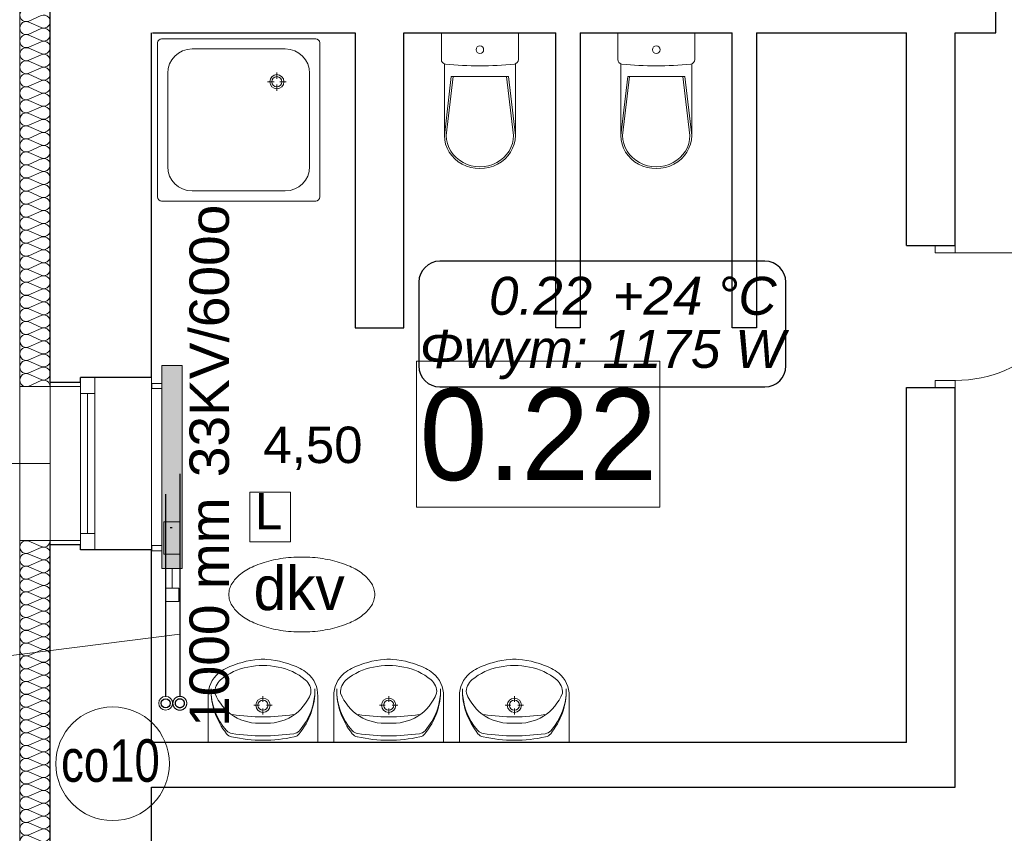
# Model space of a CAD drawing. Header units: millimetres. Extents: x -17429 to 155243, y -2908 to 188569.
# Tile 34 of 113: x -11061 to -6204, y 53118 to 57130. Entities that reach past the tile are written whole.
import ezdxf
from ezdxf.lldxf.tags import DXFTag

# ---------------------------------------------------------------- set-up
doc = ezdxf.new("R2010")
doc.units = ezdxf.units.MM
doc.header["$MEASUREMENT"] = 0
doc.linetypes.add('PHANTOM', pattern=[2.5, 1.25, -0.25, 0.25, -0.25, 0.25, -0.25])
for name, color, linetype, lineweight in [('#piony', 7, 'Continuous', 5), ('Arch opisy_Nr_Pióra__1', 252, 'Continuous', 25), ('Arch opisy_Nr_Pióra__21', 252, 'Continuous', 13), ('INWENT OPISY_Nr_Pióra__21', 252, 'Continuous', 13), ('INWENT wyposarzenie_Nr_Pióra__21', 252, 'Continuous', 13), ('INWENT wyposarzenie_Nr_Pióra__5', 252, 'Continuous', 13), ('INWENT. DRZWI_Nr_Pióra__21', 7, 'Continuous', 13), ('INWENT. OKNA_Nr_Pióra__5', 7, 'Continuous', 13), ('INWENT.ŚCIANY_Nr_Pióra__1', 252, 'Continuous', 25), ('INWENT.ŚCIANY_Nr_Pióra__21', 7, 'Continuous', 13)]:
    doc.layers.add(name, color=color, linetype=linetype, lineweight=lineweight)
for name, color, linetype in [('#podkład', 252, 'Continuous'), ('Arch ocieplenie', 252, 'Continuous'), ('INWENT wyposarzenie', 252, 'Continuous'), ('IS_Armatura_podłączeniowa_grz._dolnozas.', 255, 'SOLID'), ('IS_Armatura_Therm', 7, 'SOLID'), ('IS_Grafika', 7, 'SOLID'), ('IS_Grzejniki_Plan_rzut', 7, 'SOLID'), ('IS_Opisy_działek_Therm', 7, 'SOLID'), ('IS_Powrót', 5, 'DASH'), ('IS_Text_Armatury_Therm', 7, 'Continuous'), ('IS_Text_Konstrukcji', 7, 'Continuous'), ('IS_Text_Odbiornikow_Therm', 7, 'Continuous'), ('IS_Zasilanie', 1, 'SOLID')]:
    doc.layers.add(name, color=color, linetype=linetype)
doc.layers.add('arch izolacje_Nr_Pióra__3', color=7, linetype='Continuous', lineweight=13, true_color=0xff6600)
doc.layers.add('Arch ocieplenie_Nr_Pióra__22', color=7, linetype='Continuous', lineweight=9, true_color=0x7f7f7f)
doc.styles.add('GENERATED_STYLE_3', font='txt')
doc.styles.add('MtXpl_Arial', font='txt', dxfattribs={"height": 0.2})
doc.styles.get("Standard").update_dxf_attribs({"font": 'arial.ttf', "bigfont": 'BIGFONT.SHX'})
tags = doc.linetypes.add('DASH', pattern=[15, 10, -5]).pattern_tags.tags
tags[6:7] = [DXFTag(74, 4), DXFTag(75, 0), DXFTag(340, '0'), DXFTag(46, 0.0), DXFTag(50, 0.0), DXFTag(44, 0.0), DXFTag(45, 0.0)]
tags[4:5] = [DXFTag(74, 4), DXFTag(75, 0), DXFTag(340, '0'), DXFTag(46, 0.0), DXFTag(50, 0.0), DXFTag(44, 0.0), DXFTag(45, 0.0)]
tags = doc.linetypes.add('SOLID', pattern=[10, 10, 0]).pattern_tags.tags
tags[6:7] = [DXFTag(74, 4), DXFTag(75, 0), DXFTag(340, '0'), DXFTag(46, 0.0), DXFTag(50, 0.0), DXFTag(44, 0.0), DXFTag(45, 0.0)]
tags[4:5] = [DXFTag(74, 4), DXFTag(75, 0), DXFTag(340, '0'), DXFTag(46, 0.0), DXFTag(50, 0.0), DXFTag(44, 0.0), DXFTag(45, 0.0)]

# ---------------------------------------------------------------- blocks, each defined once
blk = doc.blocks.new('Izolacja cieplna 14_38', base_point=(-10910.9, 51465.9))
at = {"layer": 'Arch ocieplenie_Nr_Pióra__22', "linetype": 'Continuous'}
for p, q in [((-10955.6, 54531.9), (-11016.2, 54558.2)), ((-11016.2, 54500.3), (-10955.6, 54526.6)), ((-10955.6, 54468.8), (-11016.2, 54495)), ((-11016.2, 54437.2), (-10955.6, 54463.5)), ((-10955.6, 54405.6), (-11016.2, 54431.9)), ((-11016.2, 54374), (-10955.6, 54400.3)), ((-10955.6, 54342.4), (-11016.2, 54368.7)), ((-11016.2, 54310.9), (-10955.6, 54337.1)), ((-10955.6, 54279.3), (-11016.2, 54305.5)), ((-11016.2, 54247.7), (-10955.6, 54274)), ((-10955.6, 54216.1), (-11016.2, 54242.4)), ((-11016.2, 54184.5), (-10955.6, 54210.8)), ((-10955.6, 54152.9), (-11016.2, 54179.2)), ((-11016.2, 54121.4), (-10955.6, 54147.6)), ((-10955.6, 54089.8), (-11016.2, 54116.1)), ((-11016.2, 54058.2), (-10955.6, 54084.5)), ((-10955.6, 54026.6), (-11016.2, 54052.9)), ((-11016.2, 53995), (-10955.6, 54021.3)), ((-10955.6, 53963.5), (-11016.2, 53989.7)), ((-11016.2, 53931.9), (-10955.6, 53958.2)), ((-10955.6, 53900.3), (-11016.2, 53926.6)), ((-11016.2, 53868.7), (-10955.6, 53895)), ((-10955.6, 53837.1), (-11016.2, 53863.4)), ((-11016.2, 53805.5), (-10955.6, 53831.8)), ((-10955.6, 53774), (-11016.2, 53800.2)), ((-11016.2, 53742.4), (-10955.6, 53768.7)), ((-10955.6, 53710.8), (-11016.2, 53737.1)), ((-11016.2, 53679.2), (-10955.6, 53705.5)), ((-10955.6, 53647.6), (-11016.2, 53673.9)), ((-11016.2, 53616.1), (-10955.6, 53642.3)), ((-10955.6, 53584.5), (-11016.2, 53610.8)), ((-11016.2, 53552.9), (-10955.6, 53579.2)), ((-10955.6, 53521.3), (-11016.2, 53547.6)), ((-11016.2, 53489.7), (-10955.6, 53516)), ((-10955.6, 53458.1), (-11016.2, 53484.4)), ((-11016.2, 53426.6), (-10955.6, 53452.8)), ((-10955.6, 53395), (-11016.2, 53421.3)), ((-11016.2, 53363.4), (-10955.6, 53389.7)), ((-10955.6, 53331.8), (-11016.2, 53358.1)), ((-11016.2, 53300.2), (-10955.6, 53326.5)), ((-10955.6, 53268.7), (-11016.2, 53294.9)), ((-11016.2, 53237.1), (-10955.6, 53263.4)), ((-10955.6, 53205.5), (-11016.2, 53231.8)), ((-11016.2, 53173.9), (-10955.6, 53200.2)), ((-10955.6, 53142.3), (-11016.2, 53168.6)), ((-11016.2, 53110.8), (-10955.6, 53137)), ((-10955.6, 53079.2), (-11016.2, 53105.4)), ((-11016.2, 53047.6), (-10955.6, 53073.9)), ((-10955.6, 53016), (-11016.2, 53042.3)), ((-11016.2, 52984.4), (-10955.6, 53010.7)), ((-10955.6, 52952.8), (-11016.2, 52979.1)), ((-11016.2, 52921.3), (-10955.6, 52947.5)), ((-10955.6, 52889.7), (-11016.2, 52916)), ((-11016.2, 52858.1), (-10955.6, 52884.4)), ((-10955.6, 52826.5), (-11016.2, 52852.8)), ((-11016.2, 52794.9), (-10955.6, 52821.2)), ((-10955.6, 52763.4), (-11016.2, 52789.6)), ((-11016.2, 52731.8), (-10955.6, 52758)), ((-10955.6, 52700.2), (-11016.2, 52726.5)), ((-11016.2, 52668.6), (-10955.6, 52694.9)), ((-10955.6, 52637), (-11016.2, 52663.3)), ((-11016.2, 52605.4), (-10955.6, 52631.7)), ((-10955.6, 52573.9), (-11016.2, 52600.1)), ((-11016.2, 52542.3), (-10955.6, 52568.6)), ((-10955.6, 52510.7), (-11016.2, 52537)), ((-11016.2, 52479.1), (-10955.6, 52505.4)), ((-10955.6, 52447.5), (-11016.2, 52473.8)), ((-11016.2, 52416), (-10955.6, 52442.2)), ((-10955.6, 52384.4), (-11016.2, 52410.6)), ((-11016.2, 52352.8), (-10955.6, 52379.1)), ((-10955.6, 52321.2), (-11016.2, 52347.5)), ((-11016.2, 52289.6), (-10955.6, 52315.9)), ((-10955.6, 52258), (-11016.2, 52284.3)), ((-11016.2, 52226.5), (-10955.6, 52252.7)), ((-10955.6, 52194.9), (-11016.2, 52221.2)), ((-11016.2, 52163.3), (-10955.6, 52189.6)), ((-10955.6, 52131.7), (-11016.2, 52158)), ((-11016.2, 52100.1), (-10955.6, 52126.4)), ((-10955.6, 52068.6), (-11016.2, 52094.8)), ((-11016.2, 52037), (-10955.6, 52063.3)), ((-10955.6, 52005.4), (-11016.2, 52031.7)), ((-11016.2, 51973.8), (-10955.6, 52000.1)), ((-10955.6, 51942.2), (-11016.2, 51968.5)), ((-11016.2, 51910.7), (-10955.6, 51936.9)), ((-10955.6, 51879.1), (-11016.2, 51905.3)), ((-11016.2, 51847.5), (-10955.6, 51873.8)), ((-10955.6, 51815.9), (-11016.2, 51842.2)), ((-11016.2, 51784.3), (-10955.6, 51810.6)), ((-10955.6, 51752.7), (-11016.2, 51779)), ((-11016.2, 51721.2), (-10955.6, 51747.4)), ((-10955.6, 51689.6), (-11016.2, 51715.9)), ((-11016.2, 51658), (-10955.6, 51684.3)), ((-10955.6, 51626.4), (-11016.2, 51652.7)), ((-11016.2, 51594.8), (-10955.6, 51621.1)), ((-10955.6, 51563.3), (-11016.2, 51589.5)), ((-11016.2, 51531.7), (-10955.6, 51557.9)), ((-10955.6, 51500.1), (-11016.2, 51526.4)), ((-11016.2, 51468.5), (-10955.6, 51494.8))]:
    blk.add_line(p, q, dxfattribs=at)
for centre, start_param, end_param in [((-11029, 54529.3), 4.299595, 8.266775), ((-10942.8, 54560.9), 1.158004, 3.141593), ((-11029, 54466.1), 4.299595, 8.266775), ((-10942.8, 54497.7), 1.158004, 5.125183), ((-10942.8, 54434.5), 1.158004, 5.125183), ((-11029, 54402.9), 4.299595, 8.266775), ((-10942.8, 54371.4), 1.158004, 5.125183), ((-11029, 54339.8), 4.299595, 8.266775), ((-11029, 54276.6), 4.299595, 8.266775), ((-10942.8, 54308.2), 1.158004, 5.125183), ((-10942.8, 54245), 1.158004, 5.125183), ((-11029, 54213.5), 4.299595, 8.266775), ((-10942.8, 54181.9), 1.158004, 5.125183), ((-11029, 54150.3), 4.299595, 8.266775), ((-11029, 54087.1), 4.299595, 8.266775), ((-10942.8, 54118.7), 1.158004, 5.125183), ((-11029, 54024), 4.299595, 8.266775), ((-10942.8, 54055.5), 1.158004, 5.125183), ((-10942.8, 53992.4), 1.158004, 5.125183), ((-11029, 53960.8), 4.299595, 8.266775), ((-10942.8, 53929.2), 1.158004, 5.125183), ((-11029, 53897.6), 4.299595, 8.266775), ((-11029, 53834.5), 4.299595, 8.266775), ((-10942.8, 53866.1), 1.158004, 5.125183), ((-10942.8, 53802.9), 1.158004, 5.125183), ((-11029, 53771.3), 4.299595, 8.266775), ((-10942.8, 53739.7), 1.158004, 5.125183), ((-11029, 53708.2), 4.299595, 8.266775), ((-11029, 53645), 4.299595, 8.266775), ((-10942.8, 53676.6), 1.158004, 5.125183), ((-10942.8, 53613.4), 1.158004, 5.125183), ((-11029, 53581.8), 4.299595, 8.266775), ((-10942.8, 53550.2), 1.158004, 5.125183), ((-11029, 53518.7), 4.299595, 8.266775), ((-11029, 53455.5), 4.299595, 8.266775), ((-10942.8, 53487.1), 1.158004, 5.125183), ((-11029, 53392.3), 4.299595, 8.266775), ((-10942.8, 53423.9), 1.158004, 5.125183), ((-10942.8, 53360.8), 1.158004, 5.125183), ((-11029, 53329.2), 4.299595, 8.266775), ((-10942.8, 53297.6), 1.158004, 5.125183), ((-11029, 53266), 4.299595, 8.266775), ((-11029, 53202.8), 4.299595, 8.266775), ((-10942.8, 53234.4), 1.158004, 5.125183), ((-10942.8, 53171.3), 1.158004, 5.125183), ((-11029, 53139.7), 4.299595, 8.266775), ((-10942.8, 53108.1), 1.158004, 5.125183), ((-11029, 53076.5), 4.299595, 8.266775), ((-11029, 53013.4), 4.299595, 8.266775), ((-10942.8, 53044.9), 1.158004, 5.125183), ((-10942.8, 52981.8), 1.158004, 5.125183), ((-11029, 52950.2), 4.299595, 8.266775), ((-10942.8, 52918.6), 1.158004, 5.125183), ((-11029, 52887), 4.299595, 8.266775), ((-11029, 52823.9), 4.299595, 8.266775), ((-10942.8, 52855.4), 1.158004, 5.125183), ((-11029, 52760.7), 4.299595, 8.266775), ((-10942.8, 52792.3), 1.158004, 5.125183), ((-10942.8, 52729.1), 1.158004, 5.125183), ((-11029, 52697.5), 4.299595, 8.266775), ((-10942.8, 52666), 1.158004, 5.125183), ((-11029, 52634.4), 4.299595, 8.266775), ((-11029, 52571.2), 4.299595, 8.266775), ((-10942.8, 52602.8), 1.158004, 5.125183), ((-10942.8, 52539.6), 1.158004, 5.125183), ((-11029, 52508), 4.299595, 8.266775), ((-10942.8, 52476.5), 1.158004, 5.125183), ((-11029, 52444.9), 4.299595, 8.266775), ((-11029, 52381.7), 4.299595, 8.266775), ((-10942.8, 52413.3), 1.158004, 5.125183), ((-10942.8, 52350.1), 1.158004, 5.125183), ((-11029, 52318.6), 4.299595, 8.266775), ((-10942.8, 52287), 1.158004, 5.125183), ((-11029, 52255.4), 4.299595, 8.266775), ((-11029, 52192.2), 4.299595, 8.266775), ((-10942.8, 52223.8), 1.158004, 5.125183), ((-11029, 52129.1), 4.299595, 8.266775), ((-10942.8, 52160.6), 1.158004, 5.125183), ((-10942.8, 52097.5), 1.158004, 5.125183), ((-11029, 52065.9), 4.299595, 8.266775), ((-10942.8, 52034.3), 1.158004, 5.125183), ((-11029, 52002.7), 4.299595, 8.266775), ((-11029, 51939.6), 4.299595, 8.266775), ((-10942.8, 51971.2), 1.158004, 5.125183), ((-10942.8, 51908), 1.158004, 5.125183), ((-11029, 51876.4), 4.299595, 8.266775), ((-10942.8, 51844.8), 1.158004, 5.125183), ((-11029, 51813.3), 4.299595, 8.266775), ((-11029, 51750.1), 4.299595, 8.266775), ((-10942.8, 51781.7), 1.158004, 5.125183), ((-10942.8, 51718.5), 1.158004, 5.125183), ((-11029, 51686.9), 4.299595, 8.266775), ((-10942.8, 51655.3), 1.158004, 5.125183), ((-11029, 51623.8), 4.299595, 8.266775), ((-11029, 51560.6), 4.299595, 8.266775), ((-10942.8, 51592.2), 1.158004, 5.125183), ((-11029, 51497.4), 4.299595, 8.266775), ((-10942.8, 51529), 1.158004, 5.125183), ((-10942.8, 51465.9), 3.141593, 5.125182)]:
    blk.add_ellipse(centre, major_axis=(-31.9, 0), ratio=0.989967, start_param=start_param, end_param=end_param, dxfattribs=at)
blk = doc.blocks.new('Izolacja cieplna 14_39', base_point=(-10910.9, 55320.9))
at = {"layer": 'Arch ocieplenie_Nr_Pióra__22', "linetype": 'Continuous'}
for p, q in [((-11016.2, 57123.6), (-10955.6, 57150.3)), ((-10955.6, 57091.4), (-11016.2, 57118.2)), ((-11016.2, 57059.3), (-10955.6, 57086)), ((-10955.6, 57027.1), (-11016.2, 57053.9)), ((-11016.2, 56995), (-10955.6, 57021.7)), ((-10955.6, 56962.8), (-11016.2, 56989.6)), ((-11016.2, 56930.7), (-10955.6, 56957.4)), ((-10955.6, 56898.6), (-11016.2, 56925.3)), ((-11016.2, 56866.4), (-10955.6, 56893.2)), ((-10955.6, 56834.3), (-11016.2, 56861)), ((-11016.2, 56802.1), (-10955.6, 56828.9)), ((-10955.6, 56770), (-11016.2, 56796.7)), ((-11016.2, 56737.8), (-10955.6, 56764.6)), ((-10955.6, 56705.7), (-11016.2, 56732.4)), ((-11016.2, 56673.6), (-10955.6, 56700.3)), ((-10955.6, 56641.4), (-11016.2, 56668.2)), ((-11016.2, 56609.3), (-10955.6, 56636)), ((-10955.6, 56577.1), (-11016.2, 56603.9)), ((-11016.2, 56545), (-10955.6, 56571.7)), ((-10955.6, 56512.8), (-11016.2, 56539.6)), ((-11016.2, 56480.7), (-10955.6, 56507.4)), ((-10955.6, 56448.6), (-11016.2, 56475.3)), ((-11016.2, 56416.4), (-10955.6, 56443.2)), ((-10955.6, 56384.3), (-11016.2, 56411)), ((-11016.2, 56352.1), (-10955.6, 56378.9)), ((-10955.6, 56320), (-11016.2, 56346.7)), ((-11016.2, 56287.8), (-10955.6, 56314.6)), ((-10955.6, 56255.7), (-11016.2, 56282.4)), ((-11016.2, 56223.6), (-10955.6, 56250.3)), ((-10955.6, 56191.4), (-11016.2, 56218.2)), ((-11016.2, 56159.3), (-10955.6, 56186)), ((-10955.6, 56127.1), (-11016.2, 56153.9)), ((-11016.2, 56095), (-10955.6, 56121.7)), ((-10955.6, 56062.8), (-11016.2, 56089.6)), ((-11016.2, 56030.7), (-10955.6, 56057.4)), ((-10955.6, 55998.6), (-11016.2, 56025.3)), ((-11016.2, 55966.4), (-10955.6, 55993.2)), ((-10955.6, 55934.3), (-11016.2, 55961)), ((-11016.2, 55902.1), (-10955.6, 55928.9)), ((-10955.6, 55870), (-11016.2, 55896.7)), ((-11016.2, 55837.8), (-10955.6, 55864.6)), ((-10955.6, 55805.7), (-11016.2, 55832.4)), ((-11016.2, 55773.6), (-10955.6, 55800.3)), ((-10955.6, 55741.4), (-11016.2, 55768.2)), ((-11016.2, 55709.3), (-10955.6, 55736)), ((-10955.6, 55677.1), (-11016.2, 55703.9)), ((-11016.2, 55645), (-10955.6, 55671.7)), ((-10955.6, 55612.8), (-11016.2, 55639.6)), ((-11016.2, 55580.7), (-10955.6, 55607.4)), ((-10955.6, 55548.6), (-11016.2, 55575.3)), ((-11016.2, 55516.4), (-10955.6, 55543.2)), ((-10955.6, 55484.3), (-11016.2, 55511)), ((-11016.2, 55452.1), (-10955.6, 55478.9)), ((-10955.6, 55420), (-11016.2, 55446.7)), ((-11016.2, 55387.8), (-10955.6, 55414.6)), ((-10955.6, 55355.7), (-11016.2, 55382.4)), ((-11016.2, 55323.6), (-10955.6, 55350.3))]:
    blk.add_line(p, q, dxfattribs=at)
for centre, start_param, end_param in [((-11029, 57153), 5.870392, 9.837571), ((-11029, 57088.7), 5.870392, 9.837571), ((-10942.8, 57120.9), 2.7288, 6.695979), ((-10942.8, 57056.6), 2.7288, 6.695979), ((-11029, 57024.4), 5.870392, 9.837571), ((-10942.8, 56992.3), 2.7288, 6.695979), ((-11029, 56960.1), 5.870392, 9.837571), ((-11029, 56895.9), 5.870392, 9.837571), ((-10942.8, 56928), 2.7288, 6.695979), ((-10942.8, 56863.7), 2.7288, 6.695979), ((-11029, 56831.6), 5.870392, 9.837571), ((-10942.8, 56799.4), 2.7288, 6.695979), ((-11029, 56767.3), 5.870392, 9.837571), ((-11029, 56703), 5.870392, 9.837571), ((-10942.8, 56735.1), 2.7288, 6.695979), ((-10942.8, 56670.9), 2.7288, 6.695979), ((-11029, 56638.7), 5.870392, 9.837571), ((-10942.8, 56606.6), 2.7288, 6.695979), ((-11029, 56574.4), 5.870392, 9.837571), ((-11029, 56510.1), 5.870392, 9.837571), ((-10942.8, 56542.3), 2.7288, 6.695979), ((-10942.8, 56478), 2.7288, 6.695979), ((-11029, 56445.9), 5.870392, 9.837571), ((-10942.8, 56413.7), 2.7288, 6.695979), ((-11029, 56381.6), 5.870392, 9.837571), ((-11029, 56317.3), 5.870392, 9.837571), ((-10942.8, 56349.4), 2.7288, 6.695979), ((-10942.8, 56285.1), 2.7288, 6.695979), ((-11029, 56253), 5.870392, 9.837571), ((-10942.8, 56220.9), 2.7288, 6.695979), ((-11029, 56188.7), 5.870392, 9.837571), ((-11029, 56124.4), 5.870392, 9.837571), ((-10942.8, 56156.6), 2.7288, 6.695979), ((-10942.8, 56092.3), 2.7288, 6.695979), ((-11029, 56060.1), 5.870392, 9.837571), ((-10942.8, 56028), 2.7288, 6.695979), ((-11029, 55995.9), 5.870392, 9.837571), ((-11029, 55931.6), 5.870392, 9.837571), ((-10942.8, 55963.7), 2.7288, 6.695979), ((-11029, 55867.3), 5.870392, 9.837571), ((-10942.8, 55899.4), 2.7288, 6.695979), ((-10942.8, 55835.1), 2.7288, 6.695979), ((-11029, 55803), 5.870392, 9.837571), ((-10942.8, 55770.9), 2.7288, 6.695979), ((-11029, 55738.7), 5.870392, 9.837571), ((-11029, 55674.4), 5.870392, 9.837571), ((-10942.8, 55706.6), 2.7288, 6.695979), ((-10942.8, 55642.3), 2.7288, 6.695979), ((-11029, 55610.1), 5.870392, 9.837571), ((-10942.8, 55578), 2.7288, 6.695979), ((-11029, 55545.9), 5.870392, 9.837571), ((-11029, 55481.6), 5.870392, 9.837571), ((-10942.8, 55513.7), 2.7288, 6.695979), ((-10942.8, 55449.4), 2.7288, 6.695979), ((-11029, 55417.3), 5.870392, 9.837571), ((-10942.8, 55385.1), 2.7288, 6.695979), ((-11029, 55353), 5.870392, 9.837571), ((-10942.8, 55320.9), 4.712389, 6.695979)]:
    blk.add_ellipse(centre, major_axis=(0, 32.1), ratio=0.992498, start_param=start_param, end_param=end_param, dxfattribs=at)
blk = doc.blocks.new('Symbol Umywalka 14_134', base_point=(-9590.9, 53975.9))
at = {"layer": 'INWENT wyposarzenie_Nr_Pióra__21', "linetype": 'Continuous'}
for p, q in [((-10130.9, 53565.9), (-10130.9, 53794.3)), ((-9860.8, 53765.9), (-9860.8, 53794.7)), ((-9590.9, 53565.9), (-9590.9, 53794.3)), ((-9906.3, 53749.2), (-9877.5, 53749.2)), ((-9860.8, 53703.7), (-9860.8, 53732.5)), ((-9844.1, 53749.2), (-9815.3, 53749.2)), ((-9590.9, 53565.9), (-10130.9, 53565.9)), ((-9946, 53565.9), (-9775.9, 53565.9))]:
    blk.add_line(p, q, dxfattribs=at)
for radius in [35, 25]:
    blk.add_circle((-9860.8, 53749.2), radius, dxfattribs=at)
for centre, radius, start, end in [((-9847.2, 53532.2), 444.2, 94.2052, 116.2597), ((-9860.9, 53705.9), 270, 85.9876, 94.0124), ((-9874.6, 53532.2), 444.2, 63.7403, 85.7948), ((-9946.7, 53741.3), 212.8, 117.1571, 128.6848), ((-9884.3, 53648.5), 293, 99.9978, 129.2851), ((-9860.9, 53629.2), 316.7, 76.4334, 103.5666), ((-9837.5, 53648.5), 293, 50.7149, 80.0022), ((-9775.2, 53741.3), 212.8, 51.3152, 62.8429), ((-9993.7, 53800.2), 137.4, 128.7454, 182.4552), ((-10017, 53814), 80.9, 130.8016, 183.9306), ((-9704.9, 53814), 80.9, 356.0694, 49.1984), ((-9728.2, 53800.2), 137.4, 357.5448, 51.2546), ((-9777.4, 53823.9), 339.6, 179.0153, 219.2578), ((-9811.9, 53825.7), 305.1, 179.2458, 221.398), ((-9944.4, 53824), 339.6, 320.6648, 0.9072), ((-9909.9, 53825.7), 305.1, 318.5245, 0.6767), ((-9873.8, 53896.9), 240.7, 201.5519, 237.1558), ((-9848, 53896.9), 240.7, 302.8442, 338.4481), ((-9860.9, 54676.6), 984.9, 261.1796, 278.8266), ((-9880.3, 53900.8), 240.6, 238.9439, 274.606), ((-9841.6, 53900.8), 240.6, 265.394, 301.0561), ((-10007, 53653.7), 45, 221.398, 262.0921), ((-9715, 53653.5), 45, 277.8304, 318.5245), ((-10005.5, 53637.4), 45, 219.2578, 257.2285), ((-9866, 54252.7), 675.9, 257.2285, 270.4328), ((-9854.4, 54752), 1153.8, 262.0921, 269.6775), ((-9866.1, 54752), 1153.8, 270.245, 277.8304), ((-9855.2, 54252.7), 675.9, 269.4897, 282.694), ((-9716.5, 53637.2), 45, 282.694, 320.6648)]:
    blk.add_arc(centre, radius, start, end, dxfattribs=at)
blk = doc.blocks.new('Symbol Umywalka 14_135', base_point=(-8970.9, 53975.9))
at = {"layer": 'INWENT wyposarzenie_Nr_Pióra__21', "linetype": 'Continuous'}
for p, q in [((-9510.9, 53565.9), (-9510.9, 53794.3)), ((-9240.8, 53765.9), (-9240.8, 53794.7)), ((-8970.9, 53565.9), (-8970.9, 53794.3)), ((-9286.3, 53749.2), (-9257.5, 53749.2)), ((-9240.8, 53703.7), (-9240.8, 53732.5)), ((-9224.1, 53749.2), (-9195.3, 53749.2)), ((-8970.9, 53565.9), (-9510.9, 53565.9)), ((-9326, 53565.9), (-9155.9, 53565.9))]:
    blk.add_line(p, q, dxfattribs=at)
for radius in [35, 25]:
    blk.add_circle((-9240.8, 53749.2), radius, dxfattribs=at)
for centre, radius, start, end in [((-9227.2, 53532.2), 444.2, 94.2052, 116.2597), ((-9240.9, 53705.9), 270, 85.9876, 94.0124), ((-9254.6, 53532.2), 444.2, 63.7403, 85.7948), ((-9326.7, 53741.3), 212.8, 117.1571, 128.6848), ((-9264.3, 53648.5), 293, 99.9978, 129.2851), ((-9240.9, 53629.2), 316.7, 76.4334, 103.5666), ((-9217.5, 53648.5), 293, 50.7149, 80.0022), ((-9155.2, 53741.3), 212.8, 51.3152, 62.8429), ((-9373.7, 53800.2), 137.4, 128.7454, 182.4552), ((-9397, 53814), 80.9, 130.8016, 183.9306), ((-9084.9, 53814), 80.9, 356.0694, 49.1984), ((-9108.2, 53800.2), 137.4, 357.5448, 51.2546), ((-9157.4, 53823.9), 339.6, 179.0153, 219.2578), ((-9191.9, 53825.7), 305.1, 179.2458, 221.398), ((-9324.4, 53824), 339.6, 320.6648, 0.9072), ((-9289.9, 53825.7), 305.1, 318.5245, 0.6767), ((-9253.8, 53896.9), 240.7, 201.5519, 237.1558), ((-9228, 53896.9), 240.7, 302.8442, 338.4481), ((-9240.9, 54676.6), 984.9, 261.1796, 278.8266), ((-9260.3, 53900.8), 240.6, 238.9439, 274.606), ((-9221.6, 53900.8), 240.6, 265.394, 301.0561), ((-9387, 53653.7), 45, 221.398, 262.0921), ((-9095, 53653.5), 45, 277.8304, 318.5245), ((-9385.5, 53637.4), 45, 219.2578, 257.2285), ((-9246, 54252.7), 675.9, 257.2285, 270.4328), ((-9234.4, 54752), 1153.8, 262.0921, 269.6775), ((-9246.1, 54752), 1153.8, 270.245, 277.8304), ((-9235.2, 54252.7), 675.9, 269.4897, 282.694), ((-9096.5, 53637.2), 45, 282.694, 320.6648)]:
    blk.add_arc(centre, radius, start, end, dxfattribs=at)
blk = doc.blocks.new('Symbol Umywalka 14_136', base_point=(-8350.9, 53975.9))
at = {"layer": 'INWENT wyposarzenie_Nr_Pióra__21', "linetype": 'Continuous'}
for p, q in [((-8890.9, 53565.9), (-8890.9, 53794.3)), ((-8620.8, 53765.9), (-8620.8, 53794.7)), ((-8350.9, 53565.9), (-8350.9, 53794.3)), ((-8666.3, 53749.2), (-8637.5, 53749.2)), ((-8620.8, 53703.7), (-8620.8, 53732.5)), ((-8604.1, 53749.2), (-8575.3, 53749.2)), ((-8350.9, 53565.9), (-8890.9, 53565.9)), ((-8706, 53565.9), (-8535.9, 53565.9))]:
    blk.add_line(p, q, dxfattribs=at)
for radius in [35, 25]:
    blk.add_circle((-8620.8, 53749.2), radius, dxfattribs=at)
for centre, radius, start, end in [((-8607.2, 53532.2), 444.2, 94.2052, 116.2597), ((-8620.9, 53705.9), 270, 85.9876, 94.0124), ((-8634.6, 53532.2), 444.2, 63.7403, 85.7948), ((-8706.7, 53741.3), 212.8, 117.1571, 128.6848), ((-8644.3, 53648.5), 293, 99.9978, 129.2851), ((-8620.9, 53629.2), 316.7, 76.4334, 103.5666), ((-8597.5, 53648.5), 293, 50.7149, 80.0022), ((-8535.2, 53741.3), 212.8, 51.3152, 62.8429), ((-8753.7, 53800.2), 137.4, 128.7454, 182.4552), ((-8777, 53814), 80.9, 130.8016, 183.9306), ((-8464.9, 53814), 80.9, 356.0694, 49.1984), ((-8488.2, 53800.2), 137.4, 357.5448, 51.2546), ((-8537.4, 53823.9), 339.6, 179.0153, 219.2578), ((-8571.9, 53825.7), 305.1, 179.2458, 221.398), ((-8704.4, 53824), 339.6, 320.6648, 0.9072), ((-8669.9, 53825.7), 305.1, 318.5245, 0.6767), ((-8633.8, 53896.9), 240.7, 201.5519, 237.1558), ((-8608, 53896.9), 240.7, 302.8442, 338.4481), ((-8620.9, 54676.6), 984.9, 261.1796, 278.8266), ((-8640.3, 53900.8), 240.6, 238.9439, 274.606), ((-8601.6, 53900.8), 240.6, 265.394, 301.0561), ((-8767, 53653.7), 45, 221.398, 262.0921), ((-8475, 53653.5), 45, 277.8304, 318.5245), ((-8765.5, 53637.4), 45, 219.2578, 257.2285), ((-8626, 54252.7), 675.9, 257.2285, 270.4328), ((-8614.4, 54752), 1153.8, 262.0921, 269.6775), ((-8626.1, 54752), 1153.8, 270.245, 277.8304), ((-8615.2, 54252.7), 675.9, 269.4897, 282.694), ((-8476.5, 53637.2), 45, 282.694, 320.6648)]:
    blk.add_arc(centre, radius, start, end, dxfattribs=at)
blk = doc.blocks.new('Symbol WC 2 14_137', base_point=(-8980.9, 57065.9))
at = {"layer": 'INWENT wyposarzenie_Nr_Pióra__21', "linetype": 'Continuous'}
for p, q in [((-8980.9, 57065.9), (-8600.9, 57065.9)), ((-8980.9, 57065.9), (-8980.9, 56933.4)), ((-8600.9, 57065.9), (-8600.9, 56933.4)), ((-8965.9, 56912), (-8965.9, 56559.1)), ((-8616, 56912.3), (-8616, 56559.1)), ((-8965.9, 56559.6), (-8931.8, 56850.1)), ((-8956.9, 56559.6), (-8922.9, 56850.1)), ((-8790.9, 56850.1), (-8931.8, 56850.1)), ((-8790.9, 56850.1), (-8650, 56850.1)), ((-8624.9, 56559.6), (-8659, 56850.1)), ((-8616, 56559.6), (-8650, 56850.1))]:
    blk.add_line(p, q, dxfattribs=at)
blk.add_ellipse((-8790.9, 56982.3), major_axis=(0, -18.7), ratio=0.989247, dxfattribs=at)
for centre, major_axis, ratio, start_param, end_param in [((-8958.9, 56933.4), (0, -22.3), 0.989247, 4.712389, 6.173785), ((-8623, 56933.4), (0, -22.3), 0.989247, 0.100415, 1.570796), ((-8790.9, 58545.6), (0, -1643.4), 0.989247, 6.178217, 6.388032), ((-8790.9, 56559.1), (-174.9, 0), 0.933096, 0, 3.141593), ((-8790.9, 56559.6), (-166, 0), 0.93174, 0, 3.141593)]:
    blk.add_ellipse(centre, major_axis=major_axis, ratio=ratio, start_param=start_param, end_param=end_param, dxfattribs=at)
blk = doc.blocks.new('Symbol WC 2 14_138', base_point=(-8110.9, 57065.9))
at = {"layer": 'INWENT wyposarzenie_Nr_Pióra__21', "linetype": 'Continuous'}
for p, q in [((-8110.9, 57065.9), (-7730.9, 57065.9)), ((-8110.9, 57065.9), (-8110.9, 56933.4)), ((-7730.9, 57065.9), (-7730.9, 56933.4)), ((-8095.9, 56912), (-8095.9, 56559.1)), ((-7746, 56912.3), (-7746, 56559.1)), ((-8095.9, 56559.6), (-8061.8, 56850.1)), ((-8086.9, 56559.6), (-8052.9, 56850.1)), ((-7920.9, 56850.1), (-8061.8, 56850.1)), ((-7920.9, 56850.1), (-7780, 56850.1)), ((-7754.9, 56559.6), (-7789, 56850.1)), ((-7746, 56559.6), (-7780, 56850.1))]:
    blk.add_line(p, q, dxfattribs=at)
blk.add_ellipse((-7920.9, 56982.3), major_axis=(0, -18.7), ratio=0.989247, dxfattribs=at)
for centre, major_axis, ratio, start_param, end_param in [((-8088.9, 56933.4), (0, -22.3), 0.989247, 4.712389, 6.173785), ((-7753, 56933.4), (0, -22.3), 0.989247, 0.100415, 1.570796), ((-7920.9, 58545.6), (0, -1643.4), 0.989247, 6.178217, 6.388032), ((-7920.9, 56559.1), (-174.9, 0), 0.933096, 0, 3.141593), ((-7920.9, 56559.6), (-166, 0), 0.93174, 0, 3.141593)]:
    blk.add_ellipse(centre, major_axis=major_axis, ratio=ratio, start_param=start_param, end_param=end_param, dxfattribs=at)
blk = doc.blocks.new('Symbol Brodzik 14_143', base_point=(-10380.9, 57035.9))
at = {"layer": 'INWENT wyposarzenie_Nr_Pióra__5', "linetype": 'Continuous'}
for p, q in [((-10360.9, 57035.8), (-9600.9, 57035.8)), ((-10380.9, 56255.8), (-10380.9, 57015.8)), ((-10210.9, 56985.8), (-9750.9, 56985.8)), ((-9580.9, 56255.8), (-9580.9, 57015.8)), ((-10330.9, 56405.8), (-10330.9, 56865.8)), ((-9792.3, 56838.2), (-9792.3, 56869.9)), ((-9630.9, 56405.8), (-9630.9, 56865.8)), ((-9806.1, 56824.4), (-9837.8, 56824.4)), ((-9792.3, 56778.9), (-9792.3, 56810.6)), ((-9746.8, 56824.4), (-9778.5, 56824.4)), ((-10210.9, 56285.8), (-9750.9, 56285.8)), ((-10360.9, 56235.8), (-9600.9, 56235.8))]:
    blk.add_line(p, q, dxfattribs=at)
for radius in [35, 25]:
    blk.add_circle((-9792.3, 56824.4), radius, dxfattribs=at)
for centre, radius, start, end in [((-10360.9, 57015.8), 20, 90, 180), ((-9600.9, 57015.8), 20, 0, 90), ((-10210.9, 56865.8), 120, 90, 180), ((-9750.9, 56865.8), 120, 0, 90), ((-10210.9, 56405.8), 120, 180, 270), ((-9750.9, 56405.8), 120, 270, 0), ((-10360.9, 56255.8), 20, 180, 270), ((-9600.9, 56255.8), 20, 270, 0)]:
    blk.add_arc(centre, radius, start, end, dxfattribs=at)
blk = doc.blocks.new('SERRTRT')
at = {"layer": 'arch izolacje_Nr_Pióra__3', "color": 252, "linetype": 'Continuous'}
for p, q in [((-11060.9, 51315.9), (-11060.9, 59370.9)), ((-10760.9, 55320.9), (-11060.9, 55320.9)), ((-11060.9, 51315.9), (-11060.9, 54560.9)), ((-11060.9, 54560.9), (-10760.9, 54560.9))]:
    blk.add_line(p, q, dxfattribs=at)
at = {"layer": 'Arch opisy_Nr_Pióra__21', "color": 252, "linetype": 'Continuous'}
for p, q in [((-9102.8, 55445.7), (-9102.8, 54725.7)), ((-7902.8, 55445.7), (-9102.8, 55445.7)), ((-7902.8, 54725.7), (-7902.8, 55445.7)), ((-9102.8, 54725.7), (-7902.8, 54725.7))]:
    blk.add_line(p, q, dxfattribs=at)
at = {"layer": 'INWENT OPISY_Nr_Pióra__21', "color": 252, "linetype": 'Continuous'}
blk.add_line((-10910.9, 54940.9), (-11880.9, 54940.9), dxfattribs=at)
at = {"layer": 'INWENT. DRZWI_Nr_Pióra__21', "color": 252, "linetype": 'Continuous'}
for p, q in [((-6545.9, 55980.9), (-6545.9, 56015.9)), ((-6445.9, 55980.9), (-6445.9, 56015.9)), ((-6445.9, 55980.9), (-6545.9, 55980.9)), ((-6445.9, 55980.9), (-5815.9, 55980.9)), ((-6445.9, 55350.9), (-6545.9, 55350.9)), ((-6545.9, 55350.9), (-6545.9, 55315.9)), ((-6445.9, 55350.9), (-6445.9, 55315.9))]:
    blk.add_line(p, q, dxfattribs=at)
blk.add_arc((-6445.9, 55980.9), 630, 270, 0, dxfattribs=at)
at = {"layer": 'INWENT. OKNA_Nr_Pióra__5', "color": 252, "linetype": 'Continuous'}
for p, q in [((-10760.9, 55365.9), (-10760.9, 54515.9)), ((-10760.9, 55365.9), (-10690.9, 55365.9)), ((-10690.9, 54515.9), (-10690.9, 55365.9)), ((-10760.9, 55285.9), (-10690.9, 55285.9)), ((-10725.9, 55285.9), (-10725.9, 54595.9)), ((-10760.9, 54595.9), (-10690.9, 54595.9)), ((-10760.9, 54515.9), (-10690.9, 54515.9))]:
    blk.add_line(p, q, dxfattribs=at)
at = {"layer": 'INWENT.ŚCIANY_Nr_Pióra__1', "color": 252, "linetype": 'Continuous'}
for p, q in [((-10910.9, 55340.9), (-10910.9, 59350.9)), ((-6245.9, 57065.9), (-6245.9, 57495.9)), ((-10410.9, 55365.9), (-10410.9, 57065.9)), ((-10405.9, 57065.9), (-9405.9, 57065.9)), ((-9405.9, 57065.9), (-9405.9, 55611.1)), ((-9165.9, 55611.1), (-9165.9, 57065.9)), ((-9165.9, 57065.9), (-8415.9, 57065.9)), ((-8415.9, 55611.1), (-8415.9, 57065.9)), ((-8295.9, 57065.9), (-8295.9, 55611.1)), ((-8295.9, 57065.9), (-7545.9, 57065.9)), ((-7545.9, 55611.1), (-7545.9, 57065.9)), ((-7425.9, 57065.9), (-7425.9, 55611.1)), ((-7425.9, 57065.9), (-6685.9, 57065.9)), ((-6685.9, 56015.9), (-6685.9, 57065.9)), ((-6445.9, 57065.9), (-6245.9, 57065.9)), ((-6445.9, 56015.9), (-6445.9, 57065.9)), ((-6685.9, 56015.9), (-6445.9, 56015.9)), ((-9405.9, 55611.1), (-9165.9, 55611.1)), ((-8295.9, 55611.1), (-8415.9, 55611.1)), ((-7425.9, 55611.1), (-7545.9, 55611.1)), ((-10760.9, 55340.9), (-10910.9, 55340.9)), ((-10410.9, 55365.9), (-10760.9, 55365.9)), ((-10760.9, 55340.9), (-10760.9, 55365.9)), ((-6685.9, 53565.9), (-6685.9, 55315.9)), ((-6685.9, 55315.9), (-6445.9, 55315.9)), ((-6445.9, 53345.9), (-6445.9, 55315.9)), ((-10760.9, 54540.9), (-10910.9, 54540.9)), ((-10910.9, 51465.9), (-10910.9, 54540.9)), ((-10760.9, 54515.9), (-10760.9, 54540.9)), ((-10410.9, 54515.9), (-10760.9, 54515.9)), ((-10410.9, 53565.9), (-10410.9, 54515.9)), ((-6685.9, 53565.9), (-10410.9, 53565.9)), ((-10410.9, 53345.9), (-6445.9, 53345.9)), ((-10410.9, 51965.9), (-10410.9, 53345.9))]:
    blk.add_line(p, q, dxfattribs=at)
at = {"layer": 'INWENT.ŚCIANY_Nr_Pióra__21', "color": 252, "linetype": 'Continuous'}
for p, q in [((-10910.9, 54540.9), (-10910.9, 55340.9)), ((-10410.9, 54515.9), (-10410.9, 55365.9))]:
    blk.add_line(p, q, dxfattribs=at)
at = {"layer": 'Arch ocieplenie', "color": 252, "linetype": 'Continuous', "lineweight": 9}
for name, p in [('Izolacja cieplna 14_39', (-10910.9, 55320.9)), ('Izolacja cieplna 14_38', (-10910.9, 51465.9))]:
    blk.add_blockref(name, p, dxfattribs=at)
at = {"layer": 'INWENT wyposarzenie', "color": 252, "linetype": 'Continuous', "lineweight": 9}
for name, p in [('Symbol Brodzik 14_143', (-10380.9, 57035.9)), ('Symbol WC 2 14_137', (-8980.9, 57065.9)), ('Symbol WC 2 14_138', (-8110.9, 57065.9)), ('Symbol Umywalka 14_134', (-9590.9, 53975.9)), ('Symbol Umywalka 14_135', (-8970.9, 53975.9)), ('Symbol Umywalka 14_136', (-8350.9, 53975.9))]:
    blk.add_blockref(name, p, dxfattribs=at)
at = {"layer": 'Arch opisy_Nr_Pióra__1', "color": 252, "linetype": 'Continuous', "insert": (-8502.8, 54853.1), "char_height": 450, "attachment_point": 8, "style": 'GENERATED_STYLE_3'}
blk.add_mtext('{0.22}', dxfattribs=at)

msp = doc.modelspace()

# ---------------------------------------------------------------- linework, layer by layer
at = {"layer": '#piony', "color": 7}
msp.add_circle((-10602.5, 53460.6), 280.2, dxfattribs=at)
at = {"layer": 'IS_Armatura_podłączeniowa_grz._dolnozas.', "color": 7, "lineweight": 0, "ltscale": 10}
for p, q in [((-10349.2, 54654), (-10349.2, 54494)), ((-10269.2, 54654), (-10349.2, 54654)), ((-10269.2, 54494), (-10269.2, 54654)), ((-10349.2, 54494), (-10269.2, 54494))]:
    msp.add_line(p, q, dxfattribs=at)
at = {"layer": 'IS_Armatura_Therm', "color": 7, "lineweight": 0, "ltscale": 10}
for p, q in [((-10309.2, 54424), (-10309.2, 54326.5)), ((-10341.7, 54326.5), (-10341.7, 54261.5)), ((-10276.7, 54326.5), (-10341.7, 54326.5)), ((-10276.7, 54261.5), (-10276.7, 54326.5)), ((-10341.7, 54261.5), (-10276.7, 54261.5))]:
    msp.add_line(p, q, dxfattribs=at)
at = {"layer": 'IS_Grafika', "color": 7, "lineweight": 5, "ltscale": 10}
for p, q in [((-9725.4, 54799.9), (-9925.5, 54799.9)), ((-9925.5, 54799.9), (-9925.5, 54555.7)), ((-9725.4, 54555.7), (-9725.4, 54799.9)), ((-9925.5, 54555.7), (-9725.4, 54555.7))]:
    msp.add_line(p, q, dxfattribs=at)
for points, knots in [([(-9669.3, 54480.1), (-9687, 54480.1), (-9721.8, 54478.9), (-9772.5, 54473.1), (-9820.3, 54463.8), (-9864.5, 54451.3), (-9904.7, 54435.9), (-9940.3, 54417.8), (-9970.8, 54397.3), (-9995.7, 54374.6), (-10014.5, 54349.9), (-10026.4, 54323.3), (-10029.1, 54304.5), (-10029.1, 54295.3)], [0, 0, 0, 0, 53.206774, 104.286131, 152.960622, 198.951577, 242.000697, 281.900205, 318.538128, 351.968842, 382.520946, 410.942343, 438.528187, 438.528187, 438.528187, 438.528187]), ([(-9309.5, 54295.3), (-9309.5, 54304.5), (-9312.2, 54323.3), (-9324.1, 54349.9), (-9342.9, 54374.6), (-9367.8, 54397.3), (-9398.3, 54417.8), (-9433.9, 54435.9), (-9474.1, 54451.3), (-9518.3, 54463.8), (-9566.1, 54473.1), (-9616.8, 54478.9), (-9651.6, 54480.1), (-9669.3, 54480.1)], [0, 0, 0, 0, 27.585844, 56.00724, 86.559344, 119.990058, 156.627982, 196.52749, 239.576609, 285.567565, 334.242055, 385.321413, 438.528187, 438.528187, 438.528187, 438.528187]), ([(-10029.1, 54295.3), (-10029.1, 54286.1), (-10026.4, 54267.4), (-10014.5, 54240.8), (-9995.7, 54216), (-9970.8, 54193.4), (-9940.3, 54172.9), (-9904.7, 54154.8), (-9864.5, 54139.4), (-9820.3, 54126.9), (-9772.5, 54117.6), (-9721.8, 54111.8), (-9687, 54110.5), (-9669.3, 54110.5)], [0, 0, 0, 0, 27.585844, 56.00724, 86.559344, 119.990058, 156.627982, 196.52749, 239.576609, 285.567565, 334.242055, 385.321413, 438.528187, 438.528187, 438.528187, 438.528187]), ([(-9669.3, 54110.5), (-9651.6, 54110.5), (-9616.8, 54111.8), (-9566.1, 54117.6), (-9518.3, 54126.9), (-9474.1, 54139.4), (-9433.9, 54154.8), (-9398.3, 54172.9), (-9367.8, 54193.4), (-9342.9, 54216), (-9324.1, 54240.8), (-9312.2, 54267.4), (-9309.5, 54286.1), (-9309.5, 54295.3)], [0, 0, 0, 0, 53.206774, 104.286131, 152.960622, 198.951577, 242.000697, 281.900205, 318.538128, 351.968842, 382.520946, 410.942343, 438.528187, 438.528187, 438.528187, 438.528187])]:
    msp.add_open_spline(points, degree=3, knots=knots, dxfattribs=at)
at = {"layer": 'IS_Grzejniki_Plan_rzut', "color": 252, "lineweight": 0, "ltscale": 10}
for p, q in [((-10359.2, 55424), (-10359.2, 54424)), ((-10259.2, 55424), (-10359.2, 55424)), ((-10259.2, 54424), (-10259.2, 55424)), ((-10359.2, 55336.5), (-10409.2, 55336.5)), ((-10409.2, 55336.5), (-10409.2, 55311.5)), ((-10409.2, 55311.5), (-10359.2, 55311.5)), ((-10409.2, 54511.5), (-10409.2, 54536.5)), ((-10409.2, 54536.5), (-10359.2, 54536.5)), ((-10359.2, 54511.5), (-10409.2, 54511.5)), ((-10359.2, 54424), (-10259.2, 54424))]:
    msp.add_line(p, q, dxfattribs=at)
at = {"layer": 'IS_Grzejniki_Plan_rzut', "color": 252, "linetype": 'Continuous', "lineweight": 0, "ltscale": 10, "extrusion": (0, 0, -1)}
for points in [[(10259.2, 54424), (10359.2, 55424), (10359.2, 54424)], [(10359.2, 55424), (10259.2, 54424), (10259.2, 55424)]]:
    msp.add_solid(points, dxfattribs=at)
at = {"layer": 'IS_Opisy_działek_Therm', "color": 7, "lineweight": 5, "ltscale": 10}
msp.add_line((-10270.9, 54099.9), (-11907.6, 53892.9), dxfattribs=at)
at = {"layer": 'IS_Powrót', "color": 5, "lineweight": 30, "ltscale": 20}
msp.add_line((-10340.9, 54789.9), (-10340.9, 53793), dxfattribs=at)
at = {"layer": 'IS_Powrót', "color": 5, "lineweight": 0, "ltscale": 20}
msp.add_circle((-10340.9, 53758.9), 34.1, dxfattribs=at)
at = {"layer": 'IS_Powrót', "color": 5, "lineweight": 30, "ltscale": 20}
msp.add_circle((-10340.9, 53758.9), 22.1, dxfattribs=at)
at = {"layer": 'IS_Text_Konstrukcji', "color": 18, "linetype": 'SOLID', "ltscale": 10, "true_color": 0x000000}
for p, q in [((-7385.1, 55939), (-8988.4, 55939)), ((-9091.8, 55835.7), (-9091.8, 55422.3)), ((-7281.8, 55422.3), (-7281.8, 55835.7)), ((-8988.4, 55319), (-7385.1, 55319))]:
    msp.add_line(p, q, dxfattribs=at)
for centre, start, end in [((-8988.4, 55835.7), 90, 180), ((-7385.1, 55835.7), 360, 90), ((-8988.4, 55422.3), 180, 270), ((-7385.1, 55422.3), 270, 0)]:
    msp.add_arc(centre, 103.3, start, end, dxfattribs=at)
at = {"layer": 'IS_Zasilanie', "color": 1, "lineweight": 30, "ltscale": 10}
for p, q in [((-10270.9, 54889.9), (-10270.9, 53793)), ((-10309.2, 54624), (-10318.9, 54624))]:
    msp.add_line(p, q, dxfattribs=at)
at = {"layer": 'IS_Zasilanie', "color": 1, "linetype": 'PHANTOM', "lineweight": 0, "ltscale": 250}
msp.add_circle((-10270.9, 53758.9), 34.1, dxfattribs=at)
at = {"layer": 'IS_Zasilanie', "color": 1, "linetype": 'PHANTOM', "lineweight": 30, "ltscale": 250}
msp.add_circle((-10270.9, 53758.9), 22.1, dxfattribs=at)

# ---------------------------------------------------------------- block references
at = {"layer": '#podkład'}
msp.add_blockref('SERRTRT', (0, 0), dxfattribs=at)

# ---------------------------------------------------------------- texts
at = {"layer": 'IS_Grafika', "color": 7, "lineweight": 5, "ltscale": 10, "style": 'MtXpl_Arial'}
for s, height, p in [('L', 180, (-9900, 54616.2)), ('dkv', 216, (-9907.2, 54218.3))]:
    msp.add_text(s, height=height, dxfattribs=at).set_placement(p)
at = {"layer": 'IS_Grafika', "color": 7, "lineweight": 5, "ltscale": 10, "style": 'MtXpl_Arial', "width": 0.8}
msp.add_text('co10', height=210, dxfattribs=at).set_placement((-10856.9, 53371.6))
at = {"layer": 'IS_Text_Armatury_Therm', "color": 7, "linetype": 'SOLID', "ltscale": 10, "insert": (-9859.2, 54910), "char_height": 180, "attachment_point": 7}
msp.add_mtext('\\fArial|b0|i0;4,50  ', dxfattribs=at)
at = {"layer": 'IS_Text_Konstrukcji', "color": 18, "linetype": 'SOLID', "ltscale": 10, "true_color": 0x000000, "char_height": 187.2}
for s, insert, attachment_point in [('\\fArial|b0|i1;0.22', (-8236.8, 55672.2), 9), ('\\fArial|b0|i1;+24 °C', (-8136.8, 55672.2), 7), ('\\fArial|b0|i1;Φwym: 1175 W', (-8186.8, 55600.2), 2)]:
    msp.add_mtext(s, dxfattribs=dict(at, insert=insert, attachment_point=attachment_point))
at = {"layer": 'IS_Text_Odbiornikow_Therm', "color": 7, "linetype": 'SOLID', "ltscale": 10, "char_height": 194.4, "rotation": 90}
for s, insert, attachment_point in [('\\fArial|b0|i0;33KV/600o', (-10223.2, 54874), 1), ('\\fArial|b0|i0;1000 mm', (-10223.2, 54774), 3)]:
    msp.add_mtext(s, dxfattribs=dict(at, insert=insert, attachment_point=attachment_point))

doc.saveas('drawing.dxf')
